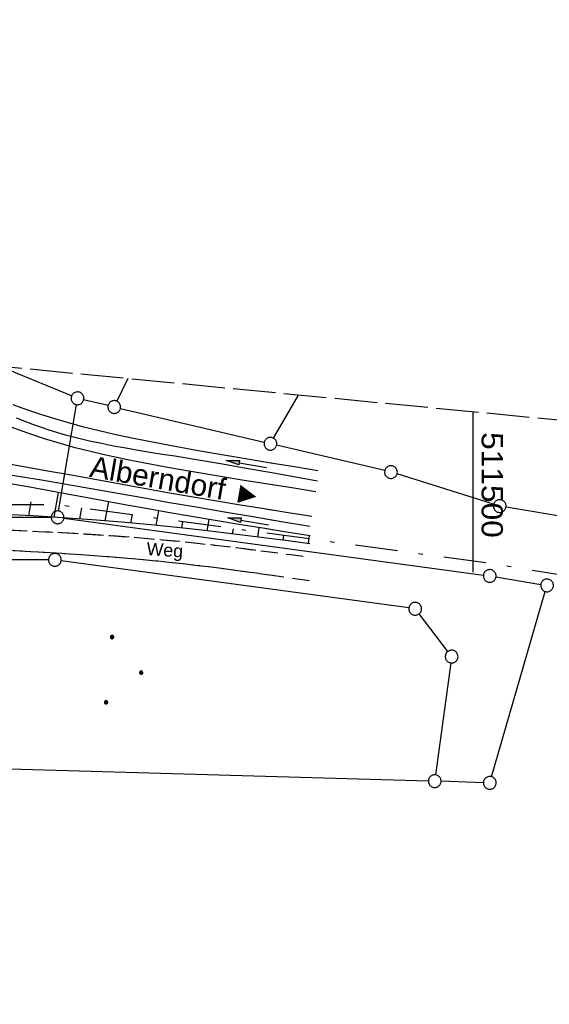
# Model space of a CAD drawing. Extents: x 510932 to 511602, y 463659 to 464636.
# Tile 80 of 81: x 511447 to 511509, y 464520 to 464636. Entities that reach past the tile are written whole.
import ezdxf

# ---------------------------------------------------------------- set-up
doc = ezdxf.new("R2010")
doc.units = 0
doc.header["$LTSCALE"] = 10
doc.header["$MEASUREMENT"] = 0
for name, pattern in [('AUSGEZOGEN', [0]), ('LT00', [0]), ('LT08', [0.42, 0.2, -0.1, 0.02, -0.1]), ('LT11', [0.3, 0.2, -0.1]), ('LT14', [0.6, 0.5, -0.1])]:
    doc.linetypes.add(name, pattern=pattern)
doc.layers.get('0').update_dxf_attribs({"linetype": 'LT00'})
for name, color, linetype in [('--EK_FBR', 1, 'LT00'), ('DFK_GZPKT', 250, 'LT00'), ('DFK_KATASTER', 250, 'LT00'), ('DFK_NUTZUNG', 250, 'LT00'), ('FELDWEG_TEXT', 1, 'Continuous'), ('GEMEINDEGRENZE', 3, 'LT08'), ('ORTSRICHTUNG', 7, 'Continuous'), ('PFEIL', 140, 'AUSGEZOGEN'), ('V103_AFBR_BAB', 250, 'LT00'), ('V103_BOESCH', 250, 'LT00'), ('V103_BOSCHUNG', 250, 'LT00'), ('V103_ERDWEG', 250, 'LT11'), ('V103_GRABEN', 250, 'LT00'), ('V104_AFBR_BAB', 250, 'LT00'), ('V104_BOESCH', 250, 'LT00'), ('V104_BOSCHUNG', 250, 'LT00'), ('V104_ERDWEG', 250, 'LT11'), ('V104_GRABEN', 250, 'LT00'), ('V104_RASTER', 250, 'LT00')]:
    doc.layers.add(name, color=color, linetype=linetype)
doc.layers.add('-BLATT_104-RAND', color=7, linetype='LT14', plot=False)
doc.styles.add('Beschrift', font='ARIAL.TTF')
doc.styles.get("Standard").update_dxf_attribs({"font": 'ARIAL.TTF'})

# ---------------------------------------------------------------- blocks, each defined once
blk = doc.blocks.new('SYMB7010')
at = {"color": 0, "linetype": 'ByBlock'}
for points in [[(-0.031408, 0.499213), (-0.093728, 0.49134), (-0.15457, 0.475719), (-0.212975, 0.452595), (-0.268021, 0.422333), (-0.31884, 0.385411), (-0.36463, 0.342411), (-0.40467, 0.29401), (-0.438329, 0.240973), (-0.465074, 0.184136), (-0.484486, 0.124395), (-0.496256, 0.062692), (-0.5002, 0)], [(-0.5002, 0), (-0.496256, -0.062692), (-0.484486, -0.124395), (-0.465075, -0.184136), (-0.438329, -0.240973), (-0.404671, -0.29401), (-0.36463, -0.342411), (-0.31884, -0.385411), (-0.268021, -0.422333), (-0.212975, -0.452595), (-0.154571, -0.475719), (-0.093728, -0.49134), (-0.031408, -0.499213), (0.031408, -0.499213)], [(0.5002, 0), (0.496256, 0.062692), (0.484485, 0.124395), (0.465074, 0.184136), (0.438329, 0.240973), (0.40467, 0.29401), (0.36463, 0.342411), (0.31884, 0.385411), (0.268021, 0.422333), (0.212975, 0.452595), (0.15457, 0.475719), (0.093728, 0.49134), (0.031408, 0.499213), (-0.031408, 0.499213)], [(0.031408, -0.499213), (0.093728, -0.491341), (0.15457, -0.475719), (0.212975, -0.452595), (0.268021, -0.422333), (0.31884, -0.385411), (0.36463, -0.342411), (0.404671, -0.294011), (0.438329, -0.240974), (0.465075, -0.184136), (0.484486, -0.124395), (0.496256, -0.062692), (0.500201, 0)]]:
    blk.add_lwpolyline(points, dxfattribs=at)
blk = doc.blocks.new('Ackerland3')
at = {"layer": 'DFK_NUTZUNG', "color": 0, "linetype": 'ByBlock'}
for p, q in [((-0.15, 2.66), (-0.15, 2.4)), ((-0.1, 2.36), (-0.1, 2.7)), ((-0.05, 2.72), (-0.05, 2.34)), ((0, 2.33), (0, 2.73)), ((0.05, 2.72), (0.05, 2.34)), ((0.1, 2.36), (0.1, 2.7)), ((0.15, 2.66), (0.15, 2.4)), ((0.2, 2.53), (0.2, 2.53)), ((-4, -1.14), (-4, -1.4)), ((-3.95, -1.44), (-3.95, -1.1)), ((-3.9, -1.07), (-3.9, -1.46)), ((-3.85, -1.46), (-3.85, -1.07)), ((-3.8, -1.07), (-3.8, -1.46)), ((-3.75, -1.44), (-3.75, -1.1)), ((-3.7, -1.14), (-3.7, -1.4)), ((3.7, -1.14), (3.7, -1.4)), ((3.75, -1.44), (3.75, -1.1)), ((3.8, -1.07), (3.8, -1.46)), ((3.85, -1.46), (3.85, -1.07)), ((3.9, -1.07), (3.9, -1.46)), ((3.95, -1.44), (3.95, -1.1)), ((4, -1.14), (4, -1.4)), ((-3.65, -1.27), (-3.65, -1.26)), ((4.05, -1.27), (4.05, -1.26))]:
    blk.add_line(p, q, dxfattribs=at)
for points in [[(0.2, 2.53), (0.18, 2.62), (0.12, 2.69), (0.04, 2.73), (-0.04, 2.73), (-0.12, 2.69), (-0.18, 2.62), (-0.2, 2.53), (-0.18, 2.45), (-0.12, 2.38), (-0.04, 2.34), (0.04, 2.34), (0.12, 2.38), (0.18, 2.45), (0.2, 2.53)], [(-3.65, -1.27), (-3.67, -1.18), (-3.73, -1.11), (-3.81, -1.07), (-3.89, -1.07), (-3.97, -1.11), (-4.03, -1.18), (-4.05, -1.27)], [(4.05, -1.27), (4.03, -1.18), (3.97, -1.11), (3.89, -1.07), (3.81, -1.07), (3.73, -1.11), (3.67, -1.18), (3.65, -1.27)], [(-4.05, -1.27), (-4.03, -1.35), (-3.97, -1.42), (-3.89, -1.46), (-3.81, -1.46), (-3.73, -1.42), (-3.67, -1.35), (-3.65, -1.27)], [(3.65, -1.27), (3.67, -1.35), (3.73, -1.42), (3.81, -1.46), (3.89, -1.46), (3.97, -1.42), (4.03, -1.35), (4.05, -1.27)]]:
    blk.add_lwpolyline(points, dxfattribs=at)
blk = doc.blocks.new('Pfreil3')
at = {"layer": 'PFEIL'}
blk.add_hatch(color=256, dxfattribs=at).paths.add_polyline_path([(-1.55, 0.27), (-1.55, -0.27), (0, 0)])
for p, q in [((-1.55, 0), (-4.83, 0)), ((-1.55, -0.27), (-1.55, 0.27)), ((-1.55, 0.27), (0, 0)), ((0, 0), (-1.55, -0.27))]:
    blk.add_line(p, q, dxfattribs=at)

msp = doc.modelspace()

# ---------------------------------------------------------------- linework, layer by layer
at = {"layer": '--EK_FBR'}
for points in [[(511476.35, 464581.17), (511475.88, 464581.25), (511473.07, 464581.7), (511470.27, 464582.16), (511467.47, 464582.63), (511464.68, 464583.11), (511463.02, 464583.41), (511461.37, 464583.72), (511459.71, 464584.03), (511458.07, 464584.37), (511456.42, 464584.73), (511454.79, 464585.12), (511453.16, 464585.53), (511451.54, 464585.98), (511449.55, 464586.59), (511447.58, 464587.25), (511445.62, 464587.97)], [(511476.47, 464578.16), (511475.42, 464578.33), (511472.63, 464578.78), (511469.84, 464579.24), (511467.05, 464579.71), (511464.27, 464580.19), (511461.91, 464580.61), (511459.55, 464581.04), (511457.19, 464581.47), (511454.84, 464581.9), (511452.48, 464582.33), (511450.12, 464582.76), (511447.76, 464583.18), (511445.4, 464583.59)]]:
    msp.add_lwpolyline(points, dxfattribs=at)
at = {"layer": '-BLATT_104-RAND'}
msp.add_lwpolyline([(511020.85, 464635.89), (510932.18, 463715.15), (511513.49, 463659.17), (511602.16, 464579.91), (511020.85, 464635.89)], dxfattribs=at)
at = {"layer": 'DFK_KATASTER'}
for p, q in [((511452.74, 464591.64), (511445.49, 464594.62)), ((511459.34, 464593.67), (511458.08, 464591.01)), ((511476.51, 464586.66), (511479.43, 464591.73)), ((511451.21, 464578.09), (511453.31, 464590.61)), ((511457.03, 464590.5), (511454.16, 464591.18)), ((511458.49, 464590.16), (511475.41, 464586.18)), ((511489.6, 464582.84), (511476.87, 464585.84)), ((511502.41, 464578.89), (511491.05, 464582.45)), ((511365.99, 464577.56), (511450.34, 464577.35)), ((511600.46, 464562.24), (511503.87, 464578.55)), ((511451.83, 464577.25), (511501.21, 464570.55)), ((511450.02, 464572.35), (511371.91, 464572.54)), ((511492.44, 464566.69), (511451.51, 464572.25)), ((511502.69, 464570.33), (511507.96, 464569.46)), ((511502.17, 464546.83), (511508.49, 464568.62)), ((511497.01, 464561.57), (511493.64, 464565.99)), ((511497.37, 464560.23), (511495.58, 464547.05)), ((511367.67, 464550.03), (511494.73, 464546.33)), ((511501.21, 464546.13), (511496.23, 464546.29))]:
    msp.add_line(p, q, dxfattribs=at)
at = {"layer": 'GEMEINDEGRENZE', "ltscale": 2.5, "flags": 128}
msp.add_lwpolyline([(510955.42, 463956.46), (510984.64, 463964.4), (511022.61, 463976.05), (511115.76, 464006.07), (511125.12, 464006.19), (511127.97, 464006.23), (511141.82, 464068.67), (511147.25, 464110.79), (511145.83, 464126.18), (511140.36, 464140.31), (511125.9, 464157.17), (511130.2, 464162.43), (511147.67, 464187.98), (511163.3, 464175.91), (511220.32, 464139.48), (511221.5, 464133.77), (511224.29, 464132.83), (511228.08, 464132.21), (511231.99, 464131.84), (511235.83, 464131.65), (511239.61, 464132.1), (511243.39, 464132.87), (511247.05, 464134.05), (511250.59, 464135.66), (511254.01, 464137.45), (511257.11, 464139.69), (511260.04, 464142.21), (511262.73, 464144.97), (511265.04, 464148.03), (511267.09, 464151.32), (511268.83, 464154.73), (511269.66, 464157.28), (511264.51, 464158.57), (511276.94, 464224.28), (511277.67, 464232.3), (511293.15, 464312.66), (511294.67, 464320.83), (511298.57, 464352.14), (511300.86, 464378.24), (511302.4, 464397.08), (511302.93, 464407.14), (511302.95, 464407.63), (511307, 464455.44), (511309.13, 464480.69), (511312.44, 464550.53), (511314.02, 464582.96), (511327.22, 464590.54), (511358.91, 464589.09), (511362.89, 464579.07), (511451.19, 464578.85), (511502.17, 464571.93), (511508.94, 464570.82), (511599.85, 464555.96)], dxfattribs=at)
at = {"layer": 'V103_AFBR_BAB'}
for points in [[(511476.35, 464581.17), (511475.88, 464581.25), (511473.07, 464581.7), (511470.27, 464582.16), (511467.47, 464582.63), (511464.68, 464583.11), (511463.02, 464583.41), (511461.37, 464583.72), (511459.71, 464584.03), (511458.07, 464584.37), (511456.42, 464584.73), (511454.79, 464585.12), (511453.16, 464585.53), (511451.54, 464585.98), (511449.55, 464586.59), (511447.58, 464587.25), (511445.62, 464587.97)], [(511476.47, 464578.16), (511475.42, 464578.33), (511472.63, 464578.78), (511469.84, 464579.24), (511467.05, 464579.71), (511464.27, 464580.19), (511461.91, 464580.61), (511459.55, 464581.04), (511457.19, 464581.47), (511454.84, 464581.9), (511452.48, 464582.33), (511450.12, 464582.76), (511447.76, 464583.18), (511445.4, 464583.59)]]:
    msp.add_lwpolyline(points, dxfattribs=at)
at = {"layer": 'V103_BOESCH'}
msp.add_lwpolyline([(511476.61, 464574.78), (511475.69, 464574.9), (511473.15, 464575.22), (511470.61, 464575.53), (511468.07, 464575.83), (511465.52, 464576.11), (511462.07, 464576.46), (511458.61, 464576.77), (511455.15, 464577.05), (511451.68, 464577.29), (511448.22, 464577.51), (511444.75, 464577.69)], dxfattribs=at)
at = {"layer": 'V103_BOSCHUNG'}
for p, q in [((511451.17, 464580.28), (511450.65, 464577.36)), ((511447.93, 464579.18), (511447.65, 464577.54)), ((511457.07, 464579.2), (511456.67, 464576.93)), ((511453.89, 464578.45), (511453.66, 464577.16)), ((511459.85, 464577.67), (511459.67, 464576.68)), ((511462.97, 464578.12), (511462.67, 464576.4)), ((511465.79, 464576.85), (511465.67, 464576.1)), ((511468.88, 464577.1), (511468.66, 464575.76)), ((511471.74, 464576.01), (511471.64, 464575.41)), ((511474.79, 464576.13), (511474.62, 464575.04))]:
    msp.add_line(p, q, dxfattribs=at)
at = {"layer": 'V103_ERDWEG', "flags": 128}
for points in [[(511364.3, 464521.37), (511364.32, 464522.93), (511364.31, 464525.59), (511364.28, 464528.26), (511364.21, 464530.93), (511364.13, 464533.59), (511364.02, 464536.25), (511363.89, 464538.9), (511363.75, 464541.54), (511363.64, 464543.39), (511363.52, 464545.24), (511363.4, 464547.09), (511363.29, 464548.94), (511363.17, 464550.79), (511363.07, 464552.65), (511362.97, 464554.52), (511362.88, 464556.41), (511362.81, 464558.31), (511362.75, 464560.23), (511362.73, 464561.2), (511362.72, 464562.17), (511362.74, 464563.14), (511362.78, 464564.09), (511362.87, 464565.04), (511363.01, 464565.97), (511363.21, 464566.87), (511363.48, 464567.75), (511363.83, 464568.6), (511364.29, 464569.46), (511364.84, 464570.29), (511365.46, 464571.06), (511366.17, 464571.8), (511366.93, 464572.48), (511367.75, 464573.11), (511368.61, 464573.7), (511369.51, 464574.23), (511370.43, 464574.7), (511371.38, 464575.12), (511372.5, 464575.54), (511373.63, 464575.89), (511374.77, 464576.17), (511375.92, 464576.39), (511377.08, 464576.56), (511378.25, 464576.69), (511379.42, 464576.79), (511380.59, 464576.85), (511381.77, 464576.9), (511382.94, 464576.93), (511384.12, 464576.96), (511386.17, 464577.01), (511388.22, 464577.07), (511390.27, 464577.12), (511392.31, 464577.17), (511394.35, 464577.21), (511396.39, 464577.25), (511398.43, 464577.27), (511400.48, 464577.27), (511402.78, 464577.26), (511405.09, 464577.22), (511407.4, 464577.16), (511409.71, 464577.09), (511412.02, 464577.01), (511414.33, 464576.92), (511416.64, 464576.82), (511418.95, 464576.72), (511421.26, 464576.63), (511423.57, 464576.54), (511426.02, 464576.45), (511428.47, 464576.37), (511430.92, 464576.3), (511433.37, 464576.23), (511435.81, 464576.16), (511438.26, 464576.09), (511440.71, 464576.01), (511443.16, 464575.93), (511445.99, 464575.82), (511448.81, 464575.7), (511451.64, 464575.56), (511454.47, 464575.39), (511457.29, 464575.21), (511460.11, 464575), (511462.93, 464574.76), (511465.75, 464574.5), (511467.88, 464574.27), (511470.01, 464574.03), (511472.14, 464573.78), (511474.27, 464573.51), (511476.4, 464573.24), (511476.67, 464573.21)], [(511476.78, 464570.44), (511476.34, 464570.5), (511474.16, 464570.81), (511471.98, 464571.1), (511469.79, 464571.39), (511467.61, 464571.66), (511465.42, 464571.91), (511462.66, 464572.2), (511459.89, 464572.46), (511457.12, 464572.69), (511454.35, 464572.9), (511451.58, 464573.08), (511448.81, 464573.25), (511446.04, 464573.4), (511443.26, 464573.54), (511439.95, 464573.69), (511436.65, 464573.83), (511433.34, 464573.95), (511430.03, 464574.07), (511426.72, 464574.18), (511423.41, 464574.29), (511420.14, 464574.38), (511416.87, 464574.48), (511413.59, 464574.56), (511410.32, 464574.64), (511407.05, 464574.7), (511403.79, 464574.76), (511400.53, 464574.79), (511398.19, 464574.81), (511395.86, 464574.82), (511393.52, 464574.82), (511391.18, 464574.81), (511388.83, 464574.8), (511386.47, 464574.78), (511384.09, 464574.76), (511382.94, 464574.75), (511381.79, 464574.73), (511380.63, 464574.69), (511379.49, 464574.63), (511378.34, 464574.53), (511377.21, 464574.39), (511376.08, 464574.21), (511374.97, 464573.97), (511373.88, 464573.66), (511372.8, 464573.28), (511371.74, 464572.82), (511370.91, 464572.39), (511370.09, 464571.9), (511369.31, 464571.35), (511368.58, 464570.75), (511367.9, 464570.11), (511367.28, 464569.41), (511366.74, 464568.68), (511366.28, 464567.89), (511365.92, 464567.12), (511365.65, 464566.32), (511365.43, 464565.48), (511365.28, 464564.63), (511365.17, 464563.76), (511365.1, 464562.88), (511365.07, 464561.98), (511365.06, 464561.08), (511365.06, 464560.19), (511365.09, 464558.43), (511365.15, 464556.69), (511365.22, 464554.96), (511365.31, 464553.25), (511365.41, 464551.54), (511365.52, 464549.85), (511365.63, 464548.16), (511365.74, 464546.47), (511365.86, 464544.79), (511365.96, 464543.1), (511366.06, 464541.41), (511366.17, 464539.11), (511366.26, 464536.81), (511366.33, 464534.5), (511366.37, 464532.18), (511366.41, 464529.86), (511366.43, 464527.54), (511366.43, 464525.22), (511366.43, 464522.89), (511366.41, 464521.46)]]:
    msp.add_lwpolyline(points, dxfattribs=at)
at = {"layer": 'V103_GRABEN'}
for points in [[(511476.25, 464583.71), (511476.19, 464583.72), (511473.43, 464584.18), (511470.66, 464584.66), (511467.89, 464585.14), (511465.12, 464585.64), (511463.28, 464585.99), (511461.45, 464586.34), (511459.62, 464586.72), (511457.8, 464587.11), (511455.99, 464587.53), (511454.19, 464587.97), (511452.39, 464588.45), (511450.75, 464588.93), (511449.11, 464589.44), (511447.49, 464589.99), (511445.88, 464590.59)], [(511476.3, 464582.58), (511476.09, 464582.62), (511473.3, 464583.11), (511470.5, 464583.59), (511467.69, 464584.07), (511464.88, 464584.53), (511463.44, 464584.76), (511462, 464584.99), (511460.56, 464585.22), (511459.12, 464585.47), (511457.69, 464585.73), (511456.26, 464586.02), (511454.85, 464586.32), (511453.44, 464586.66), (511452.04, 464587.03), (511450.09, 464587.61), (511448.16, 464588.27), (511446.25, 464589.01)], [(511444.24, 464582.56), (511446.72, 464582.17), (511449.2, 464581.76), (511451.68, 464581.34), (511454.15, 464580.91), (511456.63, 464580.47), (511459.1, 464580.03), (511461.57, 464579.59), (511464.04, 464579.15), (511467.39, 464578.57), (511470.73, 464578), (511474.08, 464577.43), (511476.52, 464577.02)], [(511476.57, 464575.85), (511475.24, 464576.06), (511472.44, 464576.51), (511469.65, 464576.97), (511466.86, 464577.44), (511464.07, 464577.92), (511461.75, 464578.34), (511459.43, 464578.76), (511457.11, 464579.19), (511454.79, 464579.62), (511452.47, 464580.05), (511450.15, 464580.47), (511447.83, 464580.88), (511445.51, 464581.28)]]:
    msp.add_lwpolyline(points, dxfattribs=at)
at = {"layer": 'V104_AFBR_BAB'}
for points in [[(511481.48, 464580.36), (511478.68, 464580.81), (511475.88, 464581.25), (511473.07, 464581.7), (511470.27, 464582.16), (511467.47, 464582.63), (511464.68, 464583.11), (511463.02, 464583.41), (511461.37, 464583.72), (511459.71, 464584.03), (511458.07, 464584.37), (511456.42, 464584.73), (511454.79, 464585.12), (511453.16, 464585.53), (511451.54, 464585.98), (511449.55, 464586.59), (511447.58, 464587.25), (511445.62, 464587.97)], [(511481, 464577.44), (511478.21, 464577.89), (511475.42, 464578.33), (511472.63, 464578.78), (511469.84, 464579.24), (511467.05, 464579.71), (511464.27, 464580.19), (511461.91, 464580.61), (511459.55, 464581.04), (511457.19, 464581.47), (511454.84, 464581.9), (511452.48, 464582.33), (511450.12, 464582.76), (511447.76, 464583.18), (511445.4, 464583.59)]]:
    msp.add_lwpolyline(points, dxfattribs=at)
at = {"layer": 'V104_BOESCH'}
msp.add_lwpolyline([(511480.76, 464574.24), (511478.22, 464574.57), (511475.69, 464574.9), (511473.15, 464575.22), (511470.61, 464575.53), (511468.07, 464575.83), (511465.52, 464576.11), (511462.07, 464576.46), (511458.61, 464576.77), (511455.15, 464577.05), (511451.68, 464577.29), (511448.22, 464577.51), (511444.75, 464577.69)], dxfattribs=at)
at = {"layer": 'V104_BOSCHUNG'}
for p, q in [((511451.17, 464580.28), (511450.65, 464577.36)), ((511447.93, 464579.18), (511447.65, 464577.54)), ((511457.07, 464579.2), (511456.67, 464576.93)), ((511453.89, 464578.45), (511453.66, 464577.16)), ((511459.85, 464577.67), (511459.67, 464576.68)), ((511462.97, 464578.12), (511462.67, 464576.4)), ((511465.79, 464576.85), (511465.67, 464576.1)), ((511468.88, 464577.1), (511468.66, 464575.76)), ((511471.74, 464576.01), (511471.64, 464575.41)), ((511474.79, 464576.13), (511474.62, 464575.04)), ((511477.68, 464575.16), (511477.6, 464574.65)), ((511480.72, 464575.19), (511480.57, 464574.26))]:
    msp.add_line(p, q, dxfattribs=at)
at = {"layer": 'V104_ERDWEG', "flags": 128}
for points in [[(511362.05, 464461.03), (511362.23, 464464.86), (511362.4, 464468.69), (511362.57, 464472.53), (511362.74, 464476.36), (511362.9, 464480.2), (511363.05, 464484.03), (511363.17, 464487.38), (511363.29, 464490.72), (511363.4, 464494.07), (511363.52, 464497.41), (511363.64, 464500.75), (511363.76, 464504.09), (511363.86, 464506.45), (511363.95, 464508.8), (511364.04, 464511.15), (511364.12, 464513.5), (511364.2, 464515.86), (511364.26, 464518.21), (511364.3, 464520.57), (511364.32, 464522.93), (511364.31, 464525.59), (511364.28, 464528.26), (511364.21, 464530.93), (511364.13, 464533.59), (511364.02, 464536.25), (511363.89, 464538.9), (511363.75, 464541.54), (511363.64, 464543.39), (511363.52, 464545.24), (511363.4, 464547.09), (511363.29, 464548.94), (511363.17, 464550.79), (511363.07, 464552.65), (511362.97, 464554.52), (511362.88, 464556.41), (511362.81, 464558.31), (511362.75, 464560.23), (511362.73, 464561.2), (511362.72, 464562.17), (511362.74, 464563.14), (511362.78, 464564.09), (511362.87, 464565.04), (511363.01, 464565.97), (511363.21, 464566.87), (511363.48, 464567.75), (511363.83, 464568.6), (511364.29, 464569.46), (511364.84, 464570.29), (511365.46, 464571.06), (511366.17, 464571.8), (511366.93, 464572.48), (511367.75, 464573.11), (511368.61, 464573.7), (511369.51, 464574.23), (511370.43, 464574.7), (511371.38, 464575.12), (511372.5, 464575.54), (511373.63, 464575.89), (511374.77, 464576.17), (511375.92, 464576.39), (511377.08, 464576.56), (511378.25, 464576.69), (511379.42, 464576.79), (511380.59, 464576.85), (511381.77, 464576.9), (511382.94, 464576.93), (511384.12, 464576.96), (511386.17, 464577.01), (511388.22, 464577.07), (511390.27, 464577.12), (511392.31, 464577.17), (511394.35, 464577.21), (511396.39, 464577.25), (511398.43, 464577.27), (511400.48, 464577.27), (511402.78, 464577.26), (511405.09, 464577.22), (511407.4, 464577.16), (511409.71, 464577.09), (511412.02, 464577.01), (511414.33, 464576.92), (511416.64, 464576.82), (511418.95, 464576.72), (511421.26, 464576.63), (511423.57, 464576.54), (511426.02, 464576.45), (511428.47, 464576.37), (511430.92, 464576.3), (511433.37, 464576.23), (511435.81, 464576.16), (511438.26, 464576.09), (511440.71, 464576.01), (511443.16, 464575.93), (511445.99, 464575.82), (511448.81, 464575.7), (511451.64, 464575.56), (511454.47, 464575.39), (511457.29, 464575.21), (511460.11, 464575), (511462.93, 464574.76), (511465.75, 464574.5), (511467.88, 464574.27), (511470.01, 464574.03), (511472.14, 464573.78), (511474.27, 464573.51), (511476.4, 464573.24), (511478.53, 464572.96), (511480.65, 464572.68)], [(511480.7, 464569.87), (511478.52, 464570.19), (511476.34, 464570.5), (511474.16, 464570.81), (511471.98, 464571.1), (511469.79, 464571.39), (511467.61, 464571.66), (511465.42, 464571.91), (511462.66, 464572.2), (511459.89, 464572.46), (511457.12, 464572.69), (511454.35, 464572.9), (511451.58, 464573.08), (511448.81, 464573.25), (511446.04, 464573.4), (511443.26, 464573.54), (511439.95, 464573.69), (511436.65, 464573.83), (511433.34, 464573.95), (511430.03, 464574.07), (511426.72, 464574.18), (511423.41, 464574.29), (511420.14, 464574.38), (511416.87, 464574.48), (511413.59, 464574.56), (511410.32, 464574.64), (511407.05, 464574.7), (511403.79, 464574.76), (511400.53, 464574.79), (511398.19, 464574.81), (511395.86, 464574.82), (511393.52, 464574.82), (511391.18, 464574.81), (511388.83, 464574.8), (511386.47, 464574.78), (511384.09, 464574.76), (511382.94, 464574.75), (511381.79, 464574.73), (511380.63, 464574.69), (511379.49, 464574.63), (511378.34, 464574.53), (511377.21, 464574.39), (511376.08, 464574.21), (511374.97, 464573.97), (511373.88, 464573.66), (511372.8, 464573.28), (511371.74, 464572.82), (511370.91, 464572.39), (511370.09, 464571.9), (511369.31, 464571.35), (511368.58, 464570.75), (511367.9, 464570.11), (511367.28, 464569.41), (511366.74, 464568.68), (511366.28, 464567.89), (511365.92, 464567.12), (511365.65, 464566.32), (511365.43, 464565.48), (511365.28, 464564.63), (511365.17, 464563.76), (511365.1, 464562.88), (511365.07, 464561.98), (511365.06, 464561.08), (511365.06, 464560.19), (511365.09, 464558.43), (511365.15, 464556.69), (511365.22, 464554.96), (511365.31, 464553.25), (511365.41, 464551.54), (511365.52, 464549.85), (511365.63, 464548.16), (511365.74, 464546.47), (511365.86, 464544.79), (511365.96, 464543.1), (511366.06, 464541.41), (511366.17, 464539.11), (511366.26, 464536.81), (511366.33, 464534.5), (511366.37, 464532.18), (511366.41, 464529.86), (511366.43, 464527.54), (511366.43, 464525.22), (511366.43, 464522.89), (511366.4, 464519.11), (511366.35, 464515.34), (511366.27, 464511.57), (511366.18, 464507.8), (511366.07, 464504.03), (511365.96, 464500.67), (511365.84, 464497.31), (511365.7, 464493.94), (511365.56, 464490.58), (511365.41, 464487.22), (511365.25, 464483.85), (511365.04, 464479.27), (511364.82, 464474.68), (511364.59, 464470.09), (511364.37, 464465.5), (511364.14, 464460.92)]]:
    msp.add_lwpolyline(points, dxfattribs=at)
at = {"layer": 'V104_GRABEN'}
for points in [[(511481.73, 464582.82), (511478.96, 464583.27), (511476.19, 464583.72), (511473.43, 464584.18), (511470.66, 464584.66), (511467.89, 464585.14), (511465.12, 464585.64), (511463.28, 464585.99), (511461.45, 464586.34), (511459.62, 464586.72), (511457.8, 464587.11), (511455.99, 464587.53), (511454.19, 464587.97), (511452.39, 464588.45), (511450.75, 464588.93), (511449.11, 464589.44), (511447.49, 464589.99), (511445.88, 464590.59)], [(511481.68, 464581.62), (511478.89, 464582.12), (511476.09, 464582.62), (511473.3, 464583.11), (511470.5, 464583.59), (511467.69, 464584.07), (511464.88, 464584.53), (511463.44, 464584.76), (511462, 464584.99), (511460.56, 464585.22), (511459.12, 464585.47), (511457.69, 464585.73), (511456.26, 464586.02), (511454.85, 464586.32), (511453.44, 464586.66), (511452.04, 464587.03), (511450.09, 464587.61), (511448.16, 464588.27), (511446.25, 464589.01)], [(511444.24, 464582.56), (511446.72, 464582.17), (511449.2, 464581.76), (511451.68, 464581.34), (511454.15, 464580.91), (511456.63, 464580.47), (511459.1, 464580.03), (511461.57, 464579.59), (511464.04, 464579.15), (511467.39, 464578.57), (511470.73, 464578), (511474.08, 464577.43), (511477.43, 464576.86), (511480.77, 464576.3)], [(511480.82, 464575.18), (511478.03, 464575.62), (511475.24, 464576.06), (511472.44, 464576.51), (511469.65, 464576.97), (511466.86, 464577.44), (511464.07, 464577.92), (511461.75, 464578.34), (511459.43, 464578.76), (511457.11, 464579.19), (511454.79, 464579.62), (511452.47, 464580.05), (511450.15, 464580.47), (511447.83, 464580.88), (511445.51, 464581.28)]]:
    msp.add_lwpolyline(points, dxfattribs=at)
at = {"layer": 'V104_RASTER'}
msp.add_line((511500, 464570.91), (511500, 464589.75), dxfattribs=at)

# ---------------------------------------------------------------- block references
at = {"layer": 'DFK_GZPKT', "xscale": 1.500000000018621, "yscale": 1.5, "zscale": 1.5, "rotation": 264.7377099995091}
for p in [(511453.43, 464591.35), (511457.76, 464590.33), (511476.14, 464586.01), (511490.33, 464582.67), (511503.13, 464578.67), (511451.09, 464577.35), (511450.77, 464572.35), (511501.95, 464570.45), (511508.7, 464569.34), (511493.18, 464566.59), (511497.47, 464560.97), (511495.48, 464546.31), (511501.96, 464546.11)]:
    msp.add_blockref('SYMB7010', p, dxfattribs=at)
at = {"layer": 'DFK_NUTZUNG', "rotation": 264.7376999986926}
msp.add_blockref('Ackerland3', (511458.41, 464559.31), dxfattribs=at)
at = {"layer": 'PFEIL'}
for p, rotation in [((511470.93, 464584.05), 169.9570970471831), ((511471.14, 464577.28), 170.4799746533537)]:
    msp.add_blockref('Pfreil3', p, dxfattribs=dict(at, rotation=rotation))

# ---------------------------------------------------------------- texts
at = {"layer": 'FELDWEG_TEXT', "insert": (511461.49, 464572.46), "char_height": 1.5, "attachment_point": 7, "rotation": 356.1176, "style": 'Beschrift'}
msp.add_mtext('Weg', dxfattribs=at)
at = {"layer": 'ORTSRICHTUNG', "insert": (511464.85, 464580.33), "char_height": 2.5, "attachment_point": 8, "rotation": 350.1494, "style": 'Beschrift'}
msp.add_mtext('Alberndorf ►', dxfattribs=at)
at = {"layer": 'V104_RASTER', "width": 1.067}
msp.add_text(' 511500', height=2.5, rotation=-89.9986, dxfattribs=at).set_placement((511501, 464588.41))

doc.saveas('drawing.dxf')
